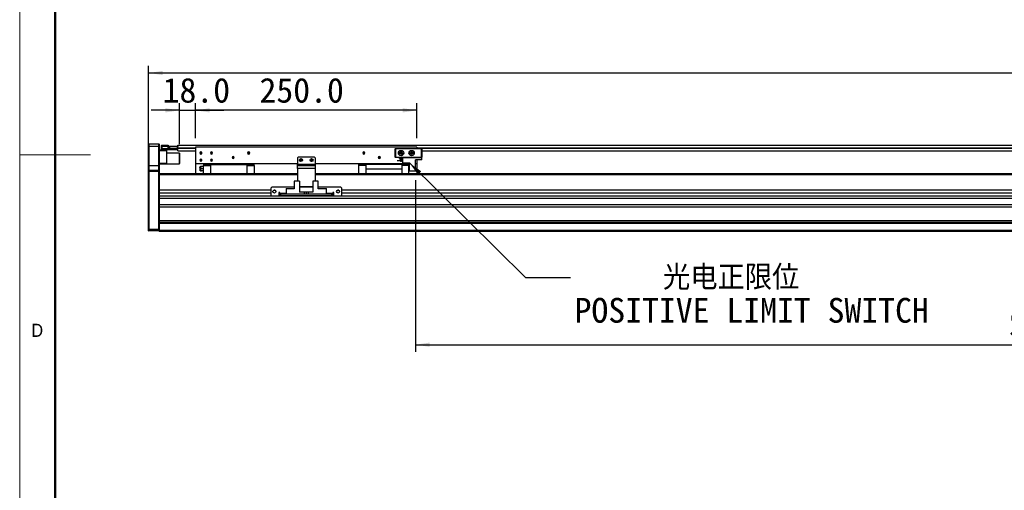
# Model space of a CAD drawing. Header units: millimetres. Extents: x 40 to 3320, y 40 to 2336.
# Tile 2 of 9: x 40 to 1152, y 809 to 1341. Entities that reach past the tile are written whole.
import ezdxf

# ---------------------------------------------------------------- set-up
doc = ezdxf.new("R2010")
doc.units = ezdxf.units.MM
doc.header["$LTSCALE"] = 8
doc.layers.add('DIMNS', color=7, linetype='Continuous')
doc.styles.add('SLDTEXTSTYLE1', font='Gothic.ttf', dxfattribs={"width": 0.913})
doc.styles.add('SLDTEXTSTYLE8', font='txt')
doc.styles.add('SLDTEXTSTYLE9', font='txt', dxfattribs={"bigfont": 'bigfont'})
doc.dimstyles.new('SLDDIMSTYLE0', dxfattribs={"dimtxt": 28, "dimasz": 16, "dimexe": 0, "dimexo": 0.0625, "dimgap": 7, "dimtad": 2, "dimdec": 1, "dimrnd": 1e-09, "dimzin": 4, "dimdsep": 46, "dimtxsty": 'SLDTEXTSTYLE8', "dimsah": 1, "dimcen": 0.09, "dimadec": 0, "dimazin": 1, "dimtfac": 1, "dimtdec": 1, "dimtofl": 0, "dimtmove": 0, "dimatfit": 3, "dimfxl": 0, "dimfrac": 2, "dimtolj": 1, "dimtzin": 12, "dimarcsym": 0})
doc.dimstyles.new('SLDDIMSTYLE1', dxfattribs={"dimtxt": 28, "dimasz": 16, "dimexe": 0, "dimexo": 0.0625, "dimgap": 7, "dimtad": 2, "dimdec": 1, "dimrnd": 1e-09, "dimzin": 4, "dimdsep": 46, "dimtxsty": 'SLDTEXTSTYLE8', "dimsah": 1, "dimcen": 0.09, "dimadec": 0, "dimazin": 1, "dimtfac": 1, "dimtdec": 1, "dimtmove": 0, "dimatfit": 0, "dimfxl": 0, "dimfrac": 2, "dimtolj": 1, "dimtzin": 12, "dimarcsym": 0})
doc.dimstyles.new('SLDDIMSTYLE2', dxfattribs={"dimtxt": 0.18, "dimasz": 16, "dimexe": 0, "dimexo": 0.0625, "dimgap": 0, "dimtad": 0, "dimtih": 1, "dimtoh": 1, "dimdec": 0, "dimrnd": 1e-09, "dimzin": 0, "dimdsep": 46, "dimtxsty": 'Standard', "dimsah": 1, "dimcen": 0.09, "dimadec": 0, "dimazin": 0, "dimtfac": 16, "dimtdec": 0, "dimtofl": 0, "dimtmove": 0, "dimatfit": 3, "dimfxl": 0, "dimfrac": 2, "dimtolj": 1, "dimtzin": 0, "dimarcsym": 0})

# ---------------------------------------------------------------- blocks, each defined once
blk = doc.blocks.new('_D')
at = {"layer": 'DIMNS'}
for p, q in [((185.6, 1179.2), (185.6, 1288.5)), ((185.6, 1280.5), (2401.6, 1280.5)), ((2401.6, 1179.2), (2401.6, 1288.5))]:
    blk.add_line(p, q, dxfattribs=at)
for points in [[(185.6, 1280.5), (201.6, 1278.1), (201.6, 1282.9)], [(2401.6, 1280.5), (2385.6, 1282.9), (2385.6, 1278.1)]]:
    blk.add_solid(points, dxfattribs=at)
at = {"layer": 'DIMNS', "insert": (1213.7, 1317.3), "char_height": 28, "attachment_point": 1, "style": 'SLDTEXTSTYLE8'}
blk.add_mtext('2216.0', dxfattribs=at)
blk = doc.blocks.new('_D_1')
at = {"layer": 'DIMNS'}
for p, q in [((220.6, 1199.9), (220.6, 1246.3)), ((238.6, 1206.7), (238.6, 1246.3)), ((220.6, 1238.3), (188.6, 1238.3)), ((220.6, 1238.3), (238.6, 1238.3)), ((238.6, 1238.3), (270.6, 1238.3))]:
    blk.add_line(p, q, dxfattribs=at)
for points in [[(220.6, 1238.3), (204.6, 1240.7), (204.6, 1235.9)], [(238.6, 1238.3), (254.6, 1235.9), (254.6, 1240.7)]]:
    blk.add_solid(points, dxfattribs=at)
at = {"layer": 'DIMNS', "insert": (201.4, 1275), "char_height": 28, "attachment_point": 1, "style": 'SLDTEXTSTYLE8'}
blk.add_mtext('18.0', dxfattribs=at)
blk = doc.blocks.new('_D_2')
at = {"layer": 'DIMNS'}
for p, q in [((238.6, 1206.7), (238.6, 1246.3)), ((488.6, 1206.7), (488.6, 1246.3)), ((488.6, 1238.3), (238.6, 1238.3))]:
    blk.add_line(p, q, dxfattribs=at)
for points in [[(238.6, 1238.3), (254.6, 1235.9), (254.6, 1240.7)], [(488.6, 1238.3), (472.6, 1240.7), (472.6, 1235.9)]]:
    blk.add_solid(points, dxfattribs=at)
at = {"layer": 'DIMNS', "insert": (310.8, 1275), "char_height": 28, "attachment_point": 1, "style": 'SLDTEXTSTYLE8'}
blk.add_mtext('250.0', dxfattribs=at)
blk = doc.blocks.new('_D_3')
at = {"layer": 'DIMNS'}
for p, q in [((487.1, 1159.4), (487.1, 965.5)), ((2067.1, 1155.9), (2067.1, 965.5)), ((487.1, 973.5), (2067.1, 973.5))]:
    blk.add_line(p, q, dxfattribs=at)
for points in [[(487.1, 973.5), (503.1, 971.1), (503.1, 975.9)], [(2067.1, 973.5), (2051.1, 975.9), (2051.1, 971.1)]]:
    blk.add_solid(points, dxfattribs=at)
at = {"layer": 'DIMNS', "char_height": 28, "attachment_point": 1, "style": 'SLDTEXTSTYLE8'}
for s, insert in [('Stroke T=', (1156.8, 1010.3)), ('1580.0', (1318.6, 1010.3))]:
    blk.add_mtext(s, dxfattribs=dict(at, insert=insert))
blk = doc.blocks.new('SW_NOTE_3')
at = {"layer": 'DIMNS', "color": 0, "char_height": 28, "attachment_point": 1}
for s, insert, style in [('    光电正限位', (4.7, 14), 'SLDTEXTSTYLE9'), ('POSITIVE LIMIT SWITCH', (4.7, -23.1), 'SLDTEXTSTYLE8')]:
    blk.add_mtext(s, dxfattribs=dict(at, insert=insert, style=style))

msp = doc.modelspace()

# ---------------------------------------------------------------- linework, layer by layer
at = {"color": 7, "linetype": 'Continuous', "lineweight": 18}
for p, q in [((40, 2336), (40, 40)), ((80, 2296), (80, 80)), ((40, 1188), (120, 1188))]:
    msp.add_line(p, q, dxfattribs=at)
at = {"color": 7, "linetype": 'Continuous', "lineweight": 50}
msp.add_line((80, 2296), (80, 80), dxfattribs=at)
at = {"color": 7, "linetype": 'Continuous', "lineweight": 25}
for p, q in [((185.9, 1200.52), (185.6, 1200.22)), ((185.6, 1197.52), (185.6, 1200.22)), ((185.9, 1197.52), (185.6, 1197.52)), ((185.6, 1175.52), (185.6, 1197.52)), ((185.9, 1200.52), (185.9, 1197.52)), ((185.9, 1200.52), (197.3, 1200.52)), ((185.9, 1197.52), (185.9, 1175.52)), ((197.3, 1197.52), (185.9, 1197.52)), ((197.3, 1197.52), (197.3, 1200.52)), ((197.3, 1200.52), (197.6, 1200.22)), ((197.3, 1175.52), (197.3, 1197.52)), ((197.3, 1197.52), (197.6, 1197.52)), ((197.6, 1200.22), (197.6, 1197.52)), ((197.6, 1197.52), (197.6, 1175.52)), ((197.6, 1193.52), (200.4, 1193.52)), ((205.6, 1192.52), (197.6, 1192.52)), ((200.1, 1198.72), (200.4, 1199.02)), ((200.1, 1197.52), (200.1, 1198.72)), ((200.1, 1195.02), (200.1, 1197.52)), ((200.1, 1197.52), (200.4, 1197.52)), ((200.1, 1193.82), (200.1, 1195.02)), ((200.4, 1195.02), (200.1, 1195.02)), ((200.4, 1193.52), (200.1, 1193.82)), ((200.4, 1199.02), (200.4, 1197.52)), ((200.4, 1199.02), (207.6, 1199.02)), ((200.4, 1197.52), (200.4, 1195.02)), ((207.6, 1197.52), (200.4, 1197.52)), ((200.4, 1195.02), (200.4, 1193.52)), ((200.4, 1195.02), (217.8, 1195.02)), ((217.8, 1193.52), (200.4, 1193.52)), ((205.6, 1193.52), (205.6, 1192.52)), ((205.6, 1192.52), (205.6, 1178.52)), ((220.3, 1190.02), (205.6, 1190.02)), ((207.6, 1199.02), (207.6, 1197.52)), ((207.6, 1195.22), (207.6, 1197.52)), ((207.6, 1195.52), (217.8, 1195.52)), ((217.8, 1195.22), (207.6, 1195.22)), ((208.1, 1195.52), (208.1, 1195.72)), ((208.1, 1195.72), (208.6, 1195.72)), ((208.6, 1195.72), (208.6, 1197.72)), ((208.6, 1197.72), (209.1, 1197.72)), ((209.1, 1195.72), (208.6, 1195.72)), ((209.1, 1197.72), (209.1, 1195.72)), ((209.1, 1197.72), (218.1, 1197.72)), ((209.1, 1195.72), (218.1, 1195.72)), ((217.8, 1195.52), (218.1, 1195.22)), ((217.8, 1195.52), (217.8, 1195.22)), ((217.8, 1195.52), (218.6, 1195.52)), ((217.8, 1195.02), (217.8, 1195.22)), ((217.8, 1195.22), (218.1, 1195.22)), ((217.8, 1193.52), (217.8, 1195.02)), ((217.8, 1195.02), (218.1, 1195.02)), ((217.8, 1193.52), (218.1, 1193.82)), ((218.1, 1195.72), (218.1, 1197.72)), ((218.1, 1197.72), (218.6, 1197.72)), ((218.6, 1195.72), (218.1, 1195.72)), ((218.1, 1195.22), (218.1, 1195.02)), ((218.1, 1195.02), (218.1, 1193.82)), ((218.6, 1198.87), (2369.6, 1198.87)), ((218.6, 1197.72), (218.6, 1198.87)), ((218.6, 1197.72), (218.6, 1197.53)), ((218.6, 1195.87), (218.6, 1197.53)), ((218.6, 1195.37), (218.6, 1195.87)), ((218.6, 1192.37), (218.6, 1195.37)), ((218.6, 1192.37), (238.6, 1192.37)), ((220.6, 1189.72), (220.3, 1190.02)), ((220.3, 1178.42), (220.3, 1190.02)), ((220.6, 1189.72), (220.6, 1178.7)), ((488.6, 1196.52), (238.6, 1196.52)), ((238.6, 1196.52), (238.6, 1178.02)), ((244.6, 1190.02), (243.35, 1190.02)), ((244.6, 1190.02), (245.85, 1190.02)), ((256.6, 1190.02), (255.35, 1190.02)), ((256.6, 1190.02), (257.85, 1190.02)), ((298.6, 1190.02), (297.35, 1190.02)), ((298.6, 1190.02), (299.85, 1190.02)), ((428.6, 1190.02), (427.35, 1190.02)), ((428.6, 1190.02), (429.85, 1190.02)), ((464.1, 1194.72), (464.4, 1195.02)), ((464.1, 1185.32), (464.1, 1194.72)), ((464.4, 1194.6), (464.1, 1194.72)), ((464.4, 1195.02), (464.53, 1194.72)), ((464.4, 1195.02), (493.8, 1195.02)), ((464.53, 1194.72), (464.4, 1194.6)), ((464.4, 1194.6), (464.4, 1185.45)), ((493.68, 1194.72), (464.53, 1194.72)), ((470.6, 1190.02), (469.35, 1190.02)), ((470.6, 1190.02), (471.85, 1190.02)), ((482.6, 1190.02), (481.35, 1190.02)), ((482.6, 1190.02), (483.85, 1190.02)), ((488.6, 1196.52), (488.6, 1195.02)), ((493.8, 1195.02), (493.68, 1194.72)), ((493.8, 1194.6), (493.68, 1194.72)), ((493.8, 1195.02), (494.1, 1194.72)), ((494.1, 1194.72), (493.8, 1194.6)), ((493.8, 1185.45), (493.8, 1194.6)), ((494.1, 1194.72), (494.1, 1185.32)), ((494.1, 1192.37), (2095.1, 1192.37)), ((220.6, 1178.7), (220.6, 1178.32)), ((244.6, 1182.02), (243.35, 1182.02)), ((244.6, 1182.02), (245.85, 1182.02)), ((256.6, 1182.02), (255.35, 1182.02)), ((256.6, 1182.02), (257.85, 1182.02)), ((281.1, 1185.02), (279.85, 1185.02)), ((281.1, 1185.02), (282.35, 1185.02)), ((354.6, 1185.52), (353.6, 1184.52)), ((353.6, 1184.52), (353.6, 1177.52)), ((372.6, 1185.52), (354.6, 1185.52)), ((357.6, 1182.02), (356.35, 1182.02)), ((357.6, 1182.02), (358.85, 1182.02)), ((369.6, 1182.02), (368.35, 1182.02)), ((369.6, 1182.02), (370.85, 1182.02)), ((373.6, 1184.52), (372.6, 1185.52)), ((373.6, 1184.52), (373.6, 1177.52)), ((446.1, 1185.02), (444.85, 1185.02)), ((446.1, 1185.02), (447.35, 1185.02)), ((464.4, 1185.45), (464.1, 1185.32)), ((464.4, 1185.02), (464.1, 1185.32)), ((464.4, 1185.45), (464.53, 1185.32)), ((464.53, 1185.32), (464.4, 1185.02)), ((472.6, 1185.02), (464.4, 1185.02)), ((464.53, 1185.32), (493.68, 1185.32)), ((466.4, 1181.77), (472.6, 1181.77)), ((466.4, 1181.47), (466.4, 1181.77)), ((466.4, 1181.47), (472.6, 1181.47)), ((468.8, 1183.72), (468.8, 1184.42)), ((468.8, 1184.42), (472.6, 1184.42)), ((468.8, 1183.72), (472.6, 1183.72)), ((469.35, 1182.02), (469.38, 1181.77)), ((470.6, 1182.02), (469.35, 1182.02)), ((470.6, 1182.02), (471.85, 1182.02)), ((471.83, 1181.77), (471.85, 1182.02)), ((472.6, 1178.82), (472.6, 1185.02)), ((472.6, 1185.02), (494.1, 1185.02)), ((472.6, 1178.82), (480.15, 1178.82)), ((480.15, 1169.52), (480.15, 1178.82)), ((487.1, 1169.52), (487.1, 1182.42)), ((494.1, 1182.42), (487.1, 1182.42)), ((488.6, 1182.42), (488.6, 1178.02)), ((493.68, 1185.32), (493.8, 1185.45)), ((493.68, 1185.32), (493.8, 1185.02)), ((494.1, 1185.32), (493.8, 1185.45)), ((494.1, 1185.32), (493.8, 1185.02)), ((494.1, 1182.42), (494.1, 1185.02)), ((185.9, 1175.52), (185.6, 1175.52)), ((185.6, 1170.22), (185.6, 1175.52)), ((185.9, 1170.52), (185.6, 1170.22)), ((185.6, 1169.02), (185.6, 1170.22)), ((185.6, 1104.15), (185.6, 1169.02)), ((185.9, 1169.02), (185.6, 1169.02)), ((185.9, 1175.52), (185.9, 1170.52)), ((197.3, 1175.52), (185.9, 1175.52)), ((185.9, 1170.52), (185.9, 1169.02)), ((185.9, 1170.52), (197.3, 1170.52)), ((185.9, 1169.02), (185.9, 1104.02)), ((197.3, 1169.02), (185.9, 1169.02)), ((197.3, 1170.52), (197.3, 1175.52)), ((197.6, 1175.52), (197.3, 1175.52)), ((197.3, 1169.02), (197.3, 1170.52)), ((197.6, 1170.22), (197.3, 1170.52)), ((197.3, 1104.02), (197.3, 1169.02)), ((197.6, 1169.02), (197.3, 1169.02)), ((197.6, 1178.52), (205.6, 1178.52)), ((205.6, 1177.52), (197.6, 1177.52)), ((197.6, 1175.52), (197.6, 1170.22)), ((197.6, 1170.22), (197.6, 1169.02)), ((197.6, 1169.02), (197.6, 1166.24)), ((205.6, 1178.52), (205.6, 1177.52)), ((205.6, 1178.02), (220.3, 1178.02)), ((220.3, 1178.02), (220.3, 1178.42)), ((220.3, 1178.02), (220.6, 1178.32)), ((353.6, 1178.02), (238.6, 1178.02)), ((238.6, 1178.02), (238.6, 1166.52)), ((247.6, 1175.02), (245.29, 1175.02)), ((245.29, 1172.52), (247.6, 1172.52)), ((247.6, 1170.02), (245.29, 1170.02)), ((255.85, 1176.92), (247.6, 1176.92)), ((247.6, 1176.92), (247.6, 1175.97)), ((247.6, 1175.97), (255.85, 1175.97)), ((247.6, 1166.52), (247.6, 1175.97)), ((255.85, 1177.02), (255.85, 1178.02)), ((255.85, 1177.02), (296.35, 1177.02)), ((255.85, 1166.52), (255.85, 1177.02)), ((296.35, 1177.02), (296.35, 1178.02)), ((296.35, 1177.02), (296.35, 1166.52)), ((304.6, 1176.92), (296.35, 1176.92)), ((296.35, 1175.97), (304.6, 1175.97)), ((304.6, 1175.97), (304.6, 1176.92)), ((304.6, 1175.97), (304.6, 1166.52)), ((353.6, 1177.52), (373.6, 1177.52)), ((353.6, 1176.02), (353.6, 1177.52)), ((353.6, 1176.02), (373.6, 1176.02)), ((353.6, 1172.52), (353.6, 1176.02)), ((353.6, 1172.52), (353.6, 1158.42)), ((373.6, 1172.52), (353.6, 1172.52)), ((480.15, 1178.02), (373.6, 1178.02)), ((373.6, 1177.52), (373.6, 1176.02)), ((373.6, 1176.02), (373.6, 1172.52)), ((373.6, 1172.52), (373.6, 1158.42)), ((430.85, 1176.92), (422.6, 1176.92)), ((422.6, 1176.92), (422.6, 1175.97)), ((430.85, 1175.97), (422.6, 1175.97)), ((422.6, 1175.97), (422.6, 1166.52)), ((430.85, 1178.02), (430.85, 1177.02)), ((471.35, 1177.02), (430.85, 1177.02)), ((430.85, 1177.02), (430.85, 1172.02)), ((430.85, 1172.02), (471.35, 1172.02)), ((430.85, 1172.02), (430.85, 1171.72)), ((471.35, 1171.72), (430.85, 1171.72)), ((430.85, 1171.72), (430.85, 1166.52)), ((471.35, 1177.02), (471.35, 1178.02)), ((471.35, 1177.02), (471.35, 1172.02)), ((479.6, 1176.92), (471.35, 1176.92)), ((479.6, 1175.97), (471.35, 1175.97)), ((471.35, 1171.72), (471.35, 1172.02)), ((471.35, 1171.72), (471.35, 1166.52)), ((479.6, 1175.97), (479.6, 1176.92)), ((479.6, 1166.52), (479.6, 1175.97)), ((479.6, 1175.02), (480.15, 1175.02)), ((479.6, 1172.52), (480.15, 1172.52)), ((480.15, 1170.02), (479.6, 1170.02)), ((487.1, 1169.52), (480.15, 1169.52)), ((488.6, 1178.02), (487.1, 1178.02)), ((488.6, 1178.02), (488.6, 1166.52)), ((353.6, 1166.52), (197.6, 1166.52)), ((197.6, 1166.24), (197.6, 1165.52)), ((197.6, 1165.52), (197.6, 1148.07)), ((350.1, 1158.42), (350.1, 1149.52)), ((356.1, 1158.42), (350.1, 1158.42)), ((356.1, 1158.42), (356.1, 1146.02)), ((371.1, 1158.42), (371.1, 1146.02)), ((377.1, 1158.42), (371.1, 1158.42)), ((2067.1, 1166.52), (373.6, 1166.52)), ((377.1, 1149.52), (377.1, 1158.42)), ((197.6, 1148.07), (197.6, 1144.67)), ((323.6, 1148.07), (197.6, 1148.07)), ((324.6, 1151.52), (323.6, 1150.52)), ((323.6, 1150.52), (323.6, 1142.52)), ((350.1, 1151.52), (324.6, 1151.52)), ((328.31, 1148.07), (326.9, 1148.07)), ((333.6, 1145.52), (332.6, 1145.52)), ((332.6, 1145.52), (332.6, 1141.52)), ((333.6, 1144.52), (333.6, 1145.52)), ((340.9, 1150.02), (348.7, 1150.02)), ((340.9, 1150.02), (340.9, 1149.52)), ((340.9, 1149.52), (340.9, 1143.52)), ((350.1, 1149.52), (340.9, 1149.52)), ((349.2, 1149.52), (348.7, 1150.02)), ((371.1, 1152.02), (356.1, 1152.02)), ((371.1, 1151.52), (356.1, 1151.52)), ((361.6, 1146.02), (356.1, 1146.02)), ((361.6, 1143.52), (361.6, 1146.02)), ((363.6, 1146.02), (361.6, 1146.02)), ((363.6, 1146.02), (363.6, 1143.52)), ((365.6, 1146.02), (363.6, 1146.02)), ((365.6, 1146.02), (365.6, 1143.52)), ((371.1, 1146.02), (365.6, 1146.02)), ((402.6, 1151.52), (377.1, 1151.52)), ((386.3, 1149.52), (377.1, 1149.52)), ((378.5, 1150.02), (378, 1149.52)), ((378.5, 1150.02), (386.3, 1150.02)), ((386.3, 1149.52), (386.3, 1150.02)), ((386.3, 1143.52), (386.3, 1149.52)), ((394.6, 1145.52), (393.6, 1145.52)), ((393.6, 1145.52), (393.6, 1144.52)), ((394.6, 1141.52), (394.6, 1145.52)), ((400.31, 1148.07), (398.9, 1148.07)), ((403.6, 1150.52), (402.6, 1151.52)), ((403.6, 1142.52), (403.6, 1150.52)), ((2183.6, 1148.07), (403.6, 1148.07)), ((323.6, 1144.67), (197.6, 1144.67)), ((197.6, 1144.67), (197.6, 1141.15)), ((2389.6, 1141.15), (197.6, 1141.15)), ((197.6, 1141.15), (197.6, 1139.84)), ((197.6, 1139.84), (197.6, 1104.15)), ((2389.6, 1138.55), (197.6, 1138.55)), ((323.6, 1142.52), (324.6, 1141.52)), ((324.6, 1141.52), (332.6, 1141.52)), ((333.6, 1144.67), (332.6, 1144.67)), ((333.6, 1144.52), (333.6, 1143.52)), ((333.6, 1141.52), (333.6, 1143.52)), ((333.6, 1143.52), (334.6, 1143.52)), ((334.6, 1141.52), (333.6, 1141.52)), ((334.6, 1143.52), (334.6, 1141.52)), ((392.6, 1143.52), (334.6, 1143.52)), ((392.6, 1141.52), (334.6, 1141.52)), ((392.6, 1141.52), (392.6, 1143.52)), ((392.6, 1143.52), (393.6, 1143.52)), ((393.6, 1141.52), (392.6, 1141.52)), ((394.6, 1144.67), (393.6, 1144.67)), ((393.6, 1143.52), (393.6, 1144.52)), ((393.6, 1143.52), (393.6, 1141.52)), ((394.6, 1141.52), (402.6, 1141.52)), ((402.6, 1141.52), (403.6, 1142.52)), ((2183.6, 1144.67), (403.6, 1144.67)), ((2389.6, 1131.62), (197.6, 1131.62)), ((2389.6, 1129.02), (197.6, 1129.02)), ((2389.6, 1113.52), (197.6, 1113.52)), ((185.6, 1102.32), (185.6, 1104.15)), ((185.6, 1104.15), (185.9, 1104.02)), ((185.6, 1102.32), (185.9, 1102.02)), ((185.9, 1104.02), (185.9, 1102.02)), ((185.9, 1104.02), (197.3, 1104.02)), ((197.3, 1102.02), (185.9, 1102.02)), ((197.6, 1104.15), (197.3, 1104.02)), ((197.3, 1102.02), (197.3, 1104.02)), ((197.6, 1102.32), (197.3, 1102.02)), ((2389.6, 1111.52), (197.6, 1111.52)), ((2389.6, 1110.52), (197.6, 1110.52)), ((197.6, 1104.15), (197.6, 1103.95)), ((197.6, 1103.95), (197.6, 1102.52)), ((2389.6, 1102.52), (197.6, 1102.52)), ((197.6, 1102.52), (197.6, 1101.52)), ((2389.6, 1101.52), (197.6, 1101.52))]:
    msp.add_line(p, q, dxfattribs=at)
at = {"color": 8, "linetype": 'Continuous', "lineweight": 25}
for p, q in [((218.6, 1195.87), (238.6, 1195.87)), ((218.6, 1195.37), (238.6, 1195.37)), ((488.6, 1195.87), (2098.6, 1195.87)), ((488.6, 1195.37), (2098.6, 1195.37)), ((353.6, 1165.52), (197.6, 1165.52)), ((2067.6, 1165.52), (373.6, 1165.52)), ((340.9, 1144.52), (333.6, 1144.52)), ((393.6, 1144.52), (386.3, 1144.52))]:
    msp.add_line(p, q, dxfattribs=at)
at = {"color": 7, "linetype": 'Continuous', "lineweight": 25}
for centre, radius in [((470.6, 1190.02), 3), ((470.6, 1190.02), 1.7), ((482.6, 1190.02), 3), ((482.6, 1190.02), 1.7), ((357.6, 1182.02), 1.7), ((369.6, 1182.02), 1.7), ((327.6, 1146.52), 1.7), ((399.6, 1146.52), 1.7)]:
    msp.add_circle(centre, radius, dxfattribs=at)
for centre, radius, start, end in [((244.6, 1190.02), 1.25, 0, 180), ((244.6, 1190.02), 1.25, 180, 0), ((256.6, 1190.02), 1.25, 0, 180), ((256.6, 1190.02), 1.25, 180, 0), ((298.6, 1190.02), 1.25, 0, 180), ((298.6, 1190.02), 1.25, 180, 0), ((428.6, 1190.02), 1.25, 0, 180), ((428.6, 1190.02), 1.25, 180, 0), ((470.6, 1190.02), 1.25, 0, 180), ((470.6, 1190.02), 1.25, 180, 0), ((482.6, 1190.02), 1.25, 0, 180), ((482.6, 1190.02), 1.25, 180, 0), ((244.6, 1182.02), 1.25, 0, 180), ((244.6, 1182.02), 1.25, 180, 0), ((256.6, 1182.02), 1.25, 0, 180), ((256.6, 1182.02), 1.25, 180, 0), ((281.1, 1185.02), 1.25, 0, 180), ((281.1, 1185.02), 1.25, 180, 0), ((357.6, 1182.02), 1.25, 0, 180), ((357.6, 1182.02), 1.25, 180, 0), ((369.6, 1182.02), 1.25, 0, 180), ((369.6, 1182.02), 1.25, 180, 0), ((446.1, 1185.02), 1.25, 0, 180), ((446.1, 1185.02), 1.25, 180, 0), ((470.6, 1182.02), 1.25, 0, 180), ((470.6, 1182.02), 1.25, 206.10388, 333.89612), ((243.2, 1172.52), 0.25, 111.37089, 270), ((246.1, 1172.52), 3, 123.52372, 170.18362), ((246.1, 1172.52), 3, 189.86644, 236.41825)]:
    msp.add_arc(centre, radius, start, end, dxfattribs=at)
for points, knots in [([(243.11, 1172.75), (243.11, 1172.75), (243.11, 1172.74), (243.11, 1172.69), (243.11, 1172.61), (243.11, 1172.52), (243.11, 1172.43), (243.11, 1172.35), (243.11, 1172.3), (243.11, 1172.29), (243.11, 1172.29)], [0, 0, 0, 0, 0.1253665, 0.2500122, 0.3748841, 0.4997421, 0.6243926, 0.7497239, 0.8748317, 1, 1, 1, 1]), ([(244.44, 1170.02), (244.44, 1170.02), (244.42, 1170.02), (244.49, 1170.02), (244.65, 1170.02), (244.92, 1170.02), (245.16, 1170.02), (245.29, 1170.02)], [0, 0, 0, 0, 0.00131492, 0.25041076, 0.49991166, 0.74975845, 1, 1, 1, 1]), ([(245.29, 1175.02), (245.16, 1175.02), (244.92, 1175.02), (244.66, 1175.02), (244.48, 1175.02), (244.46, 1175.02), (244.44, 1175.02)], [0, 0, 0, 0, 0.2502287, 0.5009246, 0.7517257, 1, 1, 1, 1]), ([(245.29, 1172.52), (245.16, 1172.59), (244.92, 1172.73), (244.65, 1173.04), (244.48, 1173.39), (244.42, 1173.77), (244.48, 1174.15), (244.65, 1174.5), (244.92, 1174.81), (245.16, 1174.95), (245.29, 1175.02)], [0, 0, 0, 0, 0.12481716, 0.24986634, 0.37496768, 0.49994307, 0.62466902, 0.74959787, 0.8746996, 1, 1, 1, 1]), ([(245.29, 1170.02), (245.16, 1170.09), (244.92, 1170.23), (244.65, 1170.54), (244.48, 1170.89), (244.42, 1171.27), (244.48, 1171.65), (244.65, 1172), (244.92, 1172.31), (245.16, 1172.45), (245.29, 1172.52)], [0, 0, 0, 0, 0.1248171, 0.2498662, 0.3749674, 0.4999436, 0.6246691, 0.7495982, 0.8746991, 1, 1, 1, 1])]:
    msp.add_open_spline(points, degree=3, knots=knots, dxfattribs=at)

# ---------------------------------------------------------------- block references
at = {"layer": 'DIMNS'}
msp.add_blockref('SW_NOTE_3', (661.87, 1049.46), dxfattribs=at)

# ---------------------------------------------------------------- texts
at = {"color": 7, "linetype": 'Continuous', "lineweight": 0, "insert": (53.33, 997.17), "char_height": 14.82, "attachment_point": 1, "style": 'SLDTEXTSTYLE1'}
msp.add_mtext('D', dxfattribs=at)

# ---------------------------------------------------------------- dimensions: what is measured, and where the dimension line sits
at = {"layer": 'DIMNS'}
for base, p1, p2, dimstyle, picture, middle in [((2401.6, 1280.52), (185.6, 1169.02), (2401.6, 1169.02), 'SLDDIMSTYLE0', '_D', (1268.41, 1280.52)), ((238.6, 1238.31), (220.6, 1189.72), (238.6, 1196.52), 'SLDDIMSTYLE1', '_D_1', (235.86, 1238.31)), ((238.6, 1238.31), (488.6, 1196.52), (238.6, 1196.52), 'SLDDIMSTYLE0', '_D_2', (355.44, 1238.31))]:
    dim = msp.add_linear_dim(base=base, p1=p1, p2=p2, dimstyle=dimstyle, dxfattribs=at)
    dim.commit()
    dim.dimension.update_dxf_attribs({"geometry": picture, "text_midpoint": middle, "dimtype": 160})
dim = msp.add_linear_dim(base=(2067.1, 973.52), p1=(487.1, 1169.52), p2=(2067.1, 1166.02), angle=0, text='Stroke T=<>', dimstyle='SLDDIMSTYLE0', dxfattribs=at)
dim.commit()
dim.dimension.update_dxf_attribs({"geometry": '_D_3', "text_midpoint": (1292.42, 973.52), "dimtype": 160})

# ---------------------------------------------------------------- leaders
msp.add_leader([(480.15, 1178.82), (611.07, 1049.46), (661.87, 1049.46)], dimstyle='SLDDIMSTYLE2', dxfattribs=at)

doc.saveas('drawing.dxf')
